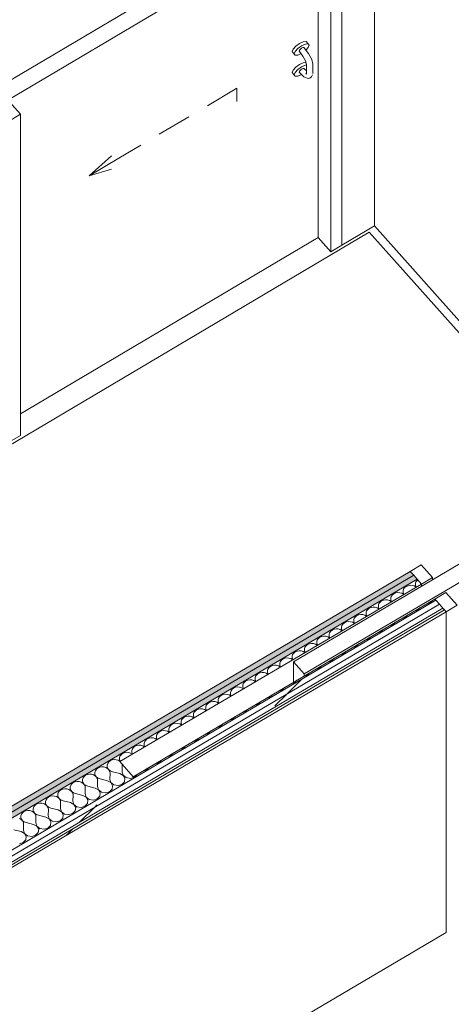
# Model space of a CAD drawing. Header units: millimetres. Extents: x -36631 to 27388, y -24993 to 6945.
# Tile 143 of 256: x 510 to 1513, y -15769 to -13480. Entities that reach past the tile are written whole.
import ezdxf

# ---------------------------------------------------------------- set-up
doc = ezdxf.new("R2010")
doc.units = ezdxf.units.MM
doc.header["$MEASUREMENT"] = 0
doc.linetypes.add('Wipeout_Contour', pattern=[1000, 0, -1000])
for name, color, linetype in [('Nuevo_08_E_Envans secs', 7, 'Continuous'), ('Nuevo_14_PAV_Soft Light Grey 0554', 7, 'Continuous'), ('Nuevo_Puertas Archicad', 7, 'Continuous')]:
    doc.layers.add(name, color=color, linetype=linetype)
for name, color, linetype, lineweight in [('Nuevo_08_E_Envans secs_Pluma_Nº__1', 7, 'Continuous', 5), ('Nuevo_08_E_Envans secs_Pluma_Nº__47', 7, 'Continuous', 20), ('Nuevo_14_PAV_Soft Light Grey 0554_Pluma_Nº__89', 7, 'Continuous', 5), ('Nuevo_Puertas Archicad_Pluma_Nº__1', 7, 'Continuous', 5)]:
    doc.layers.add(name, color=color, linetype=linetype, lineweight=lineweight)
for name, color, linetype, lineweight, true_color in [('Nuevo_08_E_Envans secs_Pluma_Nº__102', 7, 'Continuous', 5, 0xcccccc), ('Nuevo_08_E_Envans secs_Pluma_Nº__171', 171, 'Continuous', 13, 0xaaaaff), ('Nuevo_08_E_Envans secs_Pluma_Nº__177', 7, 'Continuous', 15, 0xf7e046), ('Nuevo_08_E_Envans secs_Pluma_Nº__79', 7, 'Continuous', 5, 0xaaffd5), ('Nuevo_Puertas Archicad_Pluma_Nº__3', 7, 'Continuous', 5, 0xa4a4a4)]:
    doc.layers.add(name, color=color, linetype=linetype, lineweight=lineweight, true_color=true_color)
pattern_1 = [(45, (0, 0), (-183.8478, 183.8478), [195, -65]), (45, (7e-14, 183.85), (-183.8478, 183.8478), [195, -65])]
pattern_2 = [(0, (0, 0), (0, 779.423), [48.75, -401.25]), (0, (225, 389.7), (0, 779.423), [48.75, -401.25]), (60, (0, 0), (-675, 389.71), [48.75, -401.25]), (60, (450, 0), (-675, 389.71), [48.75, -401.25]), (120, (48.75, 0), (675, 389.71), [48.75, -401.25]), (120, (498.75, 0), (675, 389.71), [48.75, -401.25]), (0, (0, 75), (0, 150), [0, -150, 0, -225]), (45, (75, 75), (-106.066, 106.066), [0, -112.5, 0, -187.5])]

# ---------------------------------------------------------------- blocks, each defined once
blk = doc.blocks.new('*X157')
at = {"layer": 'Nuevo_08_E_Envans secs_Pluma_Nº__102', "color": 254, "linetype": 'Continuous', "lineweight": 5, "true_color": 0xcccccc}
for p, q in [((1430.9, -14786.8), (1429.7, -14790.7)), ((1433.4, -14783.4), (1430.9, -14786.8)), ((1435, -14782.1), (1433.4, -14783.4)), ((1402.3, -14803.7), (1401.1, -14807.5)), ((1401.1, -14807.5), (1401.2, -14811.5)), ((1404.7, -14800.3), (1402.3, -14803.7)), ((1408.3, -14797.5), (1404.7, -14800.3)), ((1412.6, -14795.7), (1408.3, -14797.5)), ((1417.4, -14794.8), (1412.6, -14795.7)), ((1422.2, -14795.1), (1417.4, -14794.8)), ((1426.8, -14796.4), (1422.2, -14795.1)), ((1430.8, -14798.7), (1426.8, -14796.4)), ((1429.7, -14790.7), (1429.8, -14794.6)), ((1429.8, -14794.6), (1431.3, -14798.4)), ((1431.3, -14799.2), (1430.8, -14798.7)), ((1431.3, -14798.4), (1431.7, -14799)), ((1351, -14831.3), (1347.4, -14834)), ((1355.3, -14829.4), (1351, -14831.3)), ((1360, -14828.6), (1355.3, -14829.4)), ((1364.9, -14828.9), (1360, -14828.6)), ((1369.5, -14830.2), (1364.9, -14828.9)), ((1373.5, -14832.5), (1369.5, -14830.2)), ((1373.6, -14820.6), (1372.4, -14824.4)), ((1372.4, -14824.4), (1372.5, -14828.4)), ((1372.5, -14828.4), (1374, -14832.2)), ((1374, -14833), (1373.5, -14832.5)), ((1376.1, -14817.2), (1373.6, -14820.6)), ((1374, -14832.2), (1374.4, -14832.7)), ((1379.6, -14814.4), (1376.1, -14817.2)), ((1383.9, -14812.5), (1379.6, -14814.4)), ((1388.7, -14811.7), (1383.9, -14812.5)), ((1393.6, -14812), (1388.7, -14811.7)), ((1398.2, -14813.3), (1393.6, -14812)), ((1402.1, -14815.6), (1398.2, -14813.3)), ((1401.2, -14811.5), (1402.6, -14815.3)), ((1402.6, -14816.1), (1402.1, -14815.6)), ((1402.6, -14815.3), (1403.1, -14815.9)), ((1464.1, -14835.7), (1469.7, -14829.9)), ((1316.3, -14854.4), (1315.1, -14858.2)), ((1318.8, -14850.9), (1316.3, -14854.4)), ((1322.3, -14848.2), (1318.8, -14850.9)), ((1326.6, -14846.3), (1322.3, -14848.2)), ((1331.4, -14845.5), (1326.6, -14846.3)), ((1336.2, -14845.7), (1331.4, -14845.5)), ((1340.8, -14847.1), (1336.2, -14845.7)), ((1344.8, -14849.4), (1340.8, -14847.1)), ((1345, -14837.5), (1343.7, -14841.3)), ((1343.7, -14841.3), (1343.9, -14845.3)), ((1343.9, -14845.3), (1345.3, -14849.1)), ((1345.3, -14849.9), (1344.8, -14849.4)), ((1347.4, -14834), (1345, -14837.5)), ((1345.3, -14849.1), (1345.8, -14849.6)), ((1426.9, -14855.1), (1435.4, -14852.6)), ((1435.4, -14852.6), (1441, -14846.8)), ((1455.6, -14838.3), (1464.1, -14835.7)), ((1287.7, -14871.2), (1286.4, -14875.1)), ((1286.4, -14875.1), (1286.5, -14879.1)), ((1290.1, -14867.8), (1287.7, -14871.2)), ((1293.6, -14865.1), (1290.1, -14867.8)), ((1297.9, -14863.2), (1293.6, -14865.1)), ((1302.7, -14862.4), (1297.9, -14863.2)), ((1307.6, -14862.6), (1302.7, -14862.4)), ((1312.2, -14864), (1307.6, -14862.6)), ((1316.2, -14866.3), (1312.2, -14864)), ((1315.1, -14858.2), (1315.2, -14862.2)), ((1315.2, -14862.2), (1316.7, -14866)), ((1316.7, -14866.8), (1316.2, -14866.3)), ((1316.7, -14866), (1317.1, -14866.5)), ((1398.2, -14872), (1406.8, -14869.5)), ((1406.8, -14869.5), (1412.4, -14863.7)), ((1232.8, -14901.6), (1230.3, -14905)), ((1236.3, -14898.8), (1232.8, -14901.6)), ((1240.6, -14897), (1236.3, -14898.8)), ((1245.4, -14896.1), (1240.6, -14897)), ((1250.3, -14896.4), (1245.4, -14896.1)), ((1254.9, -14897.7), (1250.3, -14896.4)), ((1258.8, -14900), (1254.9, -14897.7)), ((1259, -14888.1), (1257.8, -14892)), ((1257.8, -14892), (1257.9, -14895.9)), ((1257.9, -14895.9), (1259.3, -14899.7)), ((1259.3, -14900.5), (1258.8, -14900)), ((1261.5, -14884.7), (1259, -14888.1)), ((1259.3, -14899.7), (1259.8, -14900.3)), ((1265, -14881.9), (1261.5, -14884.7)), ((1269.3, -14880.1), (1265, -14881.9)), ((1274.1, -14879.2), (1269.3, -14880.1)), ((1278.9, -14879.5), (1274.1, -14879.2)), ((1283.5, -14880.8), (1278.9, -14879.5)), ((1287.5, -14883.1), (1283.5, -14880.8)), ((1286.5, -14879.1), (1288, -14882.8)), ((1288, -14883.7), (1287.5, -14883.1)), ((1288, -14882.8), (1288.4, -14883.4)), ((1349.4, -14903.3), (1355, -14897.5)), ((1369.6, -14888.9), (1378.1, -14886.4)), ((1378.1, -14886.4), (1383.7, -14880.6)), ((1201.7, -14921.9), (1200.5, -14925.7)), ((1204.1, -14918.5), (1201.7, -14921.9)), ((1207.7, -14915.7), (1204.1, -14918.5)), ((1212, -14913.8), (1207.7, -14915.7)), ((1216.7, -14913), (1212, -14913.8)), ((1221.6, -14913.3), (1216.7, -14913)), ((1226.2, -14914.6), (1221.6, -14913.3)), ((1230.2, -14916.9), (1226.2, -14914.6)), ((1230.3, -14905), (1229.1, -14908.8)), ((1229.1, -14908.8), (1229.2, -14912.8)), ((1229.2, -14912.8), (1230.7, -14916.6)), ((1230.7, -14917.4), (1230.2, -14916.9)), ((1230.7, -14916.6), (1231.1, -14917.2)), ((1312.3, -14922.7), (1320.8, -14920.1)), ((1320.8, -14920.1), (1326.4, -14914.4)), ((1340.9, -14905.8), (1349.4, -14903.3)), ((1159.4, -14946.8), (1154.7, -14947.6)), ((1164.3, -14947), (1159.4, -14946.8)), ((1168.9, -14948.4), (1164.3, -14947)), ((1173, -14938.8), (1171.8, -14942.6)), ((1171.8, -14942.6), (1171.9, -14946.6)), ((1171.9, -14946.6), (1173.4, -14950.4)), ((1175.5, -14935.3), (1173, -14938.8)), ((1179, -14932.6), (1175.5, -14935.3)), ((1183.3, -14930.7), (1179, -14932.6)), ((1188.1, -14929.9), (1183.3, -14930.7)), ((1193, -14930.2), (1188.1, -14929.9)), ((1197.5, -14931.5), (1193, -14930.2)), ((1201.5, -14933.8), (1197.5, -14931.5)), ((1200.5, -14925.7), (1200.6, -14929.7)), ((1200.6, -14929.7), (1202, -14933.5)), ((1202, -14934.3), (1201.5, -14933.8)), ((1202, -14933.5), (1202.5, -14934)), ((1283.6, -14939.6), (1292.1, -14937)), ((1292.1, -14937), (1297.7, -14931.2)), ((1118.2, -14969.1), (1115.7, -14972.5)), ((1121.7, -14966.4), (1118.2, -14969.1)), ((1126, -14964.5), (1121.7, -14966.4)), ((1130.8, -14963.7), (1126, -14964.5)), ((1135.6, -14963.9), (1130.8, -14963.7)), ((1140.2, -14965.3), (1135.6, -14963.9)), ((1144.2, -14967.6), (1140.2, -14965.3)), ((1144.4, -14955.7), (1143.1, -14959.5)), ((1143.1, -14959.5), (1143.3, -14963.5)), ((1143.3, -14963.5), (1144.7, -14967.3)), ((1144.7, -14968.1), (1144.2, -14967.6)), ((1146.8, -14952.2), (1144.4, -14955.7)), ((1144.7, -14967.3), (1145.1, -14967.8)), ((1150.3, -14949.5), (1146.8, -14952.2)), ((1154.7, -14947.6), (1150.3, -14949.5)), ((1172.9, -14950.7), (1168.9, -14948.4)), ((1173.4, -14951.2), (1172.9, -14950.7)), ((1173.4, -14950.4), (1173.8, -14950.9)), ((1234.8, -14970.8), (1240.4, -14965)), ((1254.9, -14956.4), (1263.5, -14953.9)), ((1263.5, -14953.9), (1269.1, -14948.1)), ((1087, -14989.4), (1085.8, -14993.3)), ((1085.8, -14993.3), (1085.9, -14997.2)), ((1089.5, -14986), (1087, -14989.4)), ((1093, -14983.2), (1089.5, -14986)), ((1097.3, -14981.4), (1093, -14983.2)), ((1102.1, -14980.5), (1097.3, -14981.4)), ((1107, -14980.8), (1102.1, -14980.5)), ((1111.6, -14982.1), (1107, -14980.8)), ((1115.5, -14984.4), (1111.6, -14982.1)), ((1115.7, -14972.5), (1114.5, -14976.4)), ((1114.5, -14976.4), (1114.6, -14980.4)), ((1114.6, -14980.4), (1116, -14984.1)), ((1116.1, -14985), (1115.5, -14984.4)), ((1116, -14984.1), (1116.5, -14984.7)), ((1197.6, -14990.2), (1206.1, -14987.7)), ((1206.1, -14987.7), (1211.8, -14981.9)), ((1226.3, -14973.3), (1234.8, -14970.8)), ((1040, -15015.1), (1035.7, -15017)), ((1044.8, -15014.3), (1040, -15015.1)), ((1049.7, -15014.6), (1044.8, -15014.3)), ((1054.3, -15015.9), (1049.7, -15014.6)), ((1058.2, -15018.2), (1054.3, -15015.9)), ((1058.4, -15006.3), (1057.2, -15010.2)), ((1057.2, -15010.2), (1057.3, -15014.1)), ((1057.3, -15014.1), (1058.7, -15017.9)), ((1060.8, -15002.9), (1058.4, -15006.3)), ((1064.4, -15000.1), (1060.8, -15002.9)), ((1068.7, -14998.3), (1064.4, -15000.1)), ((1073.4, -14997.4), (1068.7, -14998.3)), ((1078.3, -14997.7), (1073.4, -14997.4)), ((1082.9, -14999), (1078.3, -14997.7)), ((1086.9, -15001.3), (1082.9, -14999)), ((1085.9, -14997.2), (1087.4, -15001)), ((1087.4, -15001.8), (1086.9, -15001.3)), ((1087.4, -15001), (1087.8, -15001.6)), ((1148.8, -15021.4), (1154.4, -15015.7)), ((1169, -15007.1), (1177.5, -15004.6)), ((1177.5, -15004.6), (1183.1, -14998.8)), ((1003.5, -15036.6), (1001.1, -15040.1)), ((1007, -15033.9), (1003.5, -15036.6)), ((1011.4, -15032), (1007, -15033.9)), ((1016.1, -15031.2), (1011.4, -15032)), ((1021, -15031.5), (1016.1, -15031.2)), ((1025.6, -15032.8), (1021, -15031.5)), ((1029.6, -15035.1), (1025.6, -15032.8)), ((1029.7, -15023.2), (1028.5, -15027)), ((1028.5, -15027), (1028.6, -15031)), ((1028.6, -15031), (1030.1, -15034.8)), ((1030.1, -15035.6), (1029.6, -15035.1)), ((1032.2, -15019.8), (1029.7, -15023.2)), ((1030.1, -15034.8), (1030.5, -15035.4)), ((1035.7, -15017), (1032.2, -15019.8)), ((1058.7, -15018.7), (1058.2, -15018.2)), ((1058.7, -15017.9), (1059.2, -15018.5)), ((1111.7, -15040.9), (1120.2, -15038.3)), ((1120.2, -15038.3), (1125.8, -15032.5)), ((1140.3, -15024), (1148.8, -15021.4)), ((972.4, -15057), (971.2, -15060.8)), ((971.2, -15060.8), (971.3, -15064.8)), ((974.9, -15053.5), (972.4, -15057)), ((978.4, -15050.8), (974.9, -15053.5)), ((982.7, -15048.9), (978.4, -15050.8)), ((987.5, -15048.1), (982.7, -15048.9)), ((992.3, -15048.3), (987.5, -15048.1)), ((996.9, -15049.7), (992.3, -15048.3)), ((1000.9, -15052), (996.9, -15049.7)), ((1001.1, -15040.1), (999.8, -15043.9)), ((999.8, -15043.9), (1000, -15047.9)), ((1000, -15047.9), (1001.4, -15051.7)), ((1001.4, -15052.5), (1000.9, -15052)), ((1001.4, -15051.7), (1001.9, -15052.2)), ((1083, -15057.7), (1091.5, -15055.2)), ((1091.5, -15055.2), (1097.1, -15049.4)), ((921.1, -15084.5), (917.5, -15087.3)), ((925.4, -15082.7), (921.1, -15084.5)), ((930.2, -15081.8), (925.4, -15082.7)), ((935, -15082.1), (930.2, -15081.8)), ((939.6, -15083.4), (935, -15082.1)), ((943.6, -15085.7), (939.6, -15083.4)), ((943.7, -15073.8), (942.5, -15077.7)), ((942.5, -15077.7), (942.6, -15081.7)), ((942.6, -15081.7), (944.1, -15085.4)), ((946.2, -15070.4), (943.7, -15073.8)), ((949.7, -15067.7), (946.2, -15070.4)), ((954, -15065.8), (949.7, -15067.7)), ((958.8, -15065), (954, -15065.8)), ((963.7, -15065.2), (958.8, -15065)), ((968.3, -15066.6), (963.7, -15065.2)), ((972.3, -15068.9), (968.3, -15066.6)), ((971.3, -15064.8), (972.8, -15068.6)), ((972.8, -15069.4), (972.3, -15068.9)), ((972.8, -15068.6), (973.2, -15069.1)), ((1034.2, -15089), (1039.8, -15083.2)), ((1054.3, -15074.6), (1062.8, -15072.1)), ((1062.8, -15072.1), (1068.5, -15066.3)), ((886.4, -15107.6), (885.2, -15111.5)), ((888.9, -15104.2), (886.4, -15107.6)), ((892.4, -15101.4), (888.9, -15104.2)), ((896.7, -15099.6), (892.4, -15101.4)), ((901.5, -15098.7), (896.7, -15099.6)), ((906.4, -15099), (901.5, -15098.7)), ((911, -15100.3), (906.4, -15099)), ((914.9, -15102.6), (911, -15100.3)), ((915.1, -15090.7), (913.9, -15094.6)), ((913.9, -15094.6), (914, -15098.5)), ((914, -15098.5), (915.4, -15102.3)), ((915.4, -15103.1), (914.9, -15102.6)), ((917.5, -15087.3), (915.1, -15090.7)), ((915.4, -15102.3), (915.9, -15102.9)), ((944.1, -15086.3), (943.6, -15085.7)), ((944.1, -15085.4), (944.5, -15086)), ((997, -15108.4), (1005.5, -15105.9)), ((1005.5, -15105.9), (1011.1, -15100.1)), ((1025.7, -15091.5), (1034.2, -15089)), ((857.8, -15124.5), (856.5, -15128.3)), ((856.5, -15128.3), (856.7, -15132.3)), ((860.2, -15121.1), (857.8, -15124.5)), ((863.8, -15118.3), (860.2, -15121.1)), ((868.1, -15116.4), (863.8, -15118.3)), ((872.8, -15115.6), (868.1, -15116.4)), ((877.7, -15115.9), (872.8, -15115.6)), ((882.3, -15117.2), (877.7, -15115.9)), ((886.3, -15119.5), (882.3, -15117.2)), ((885.2, -15111.5), (885.3, -15115.4)), ((885.3, -15115.4), (886.8, -15119.2)), ((886.8, -15120), (886.3, -15119.5)), ((886.8, -15119.2), (887.2, -15119.8)), ((968.4, -15125.3), (976.9, -15122.8)), ((976.9, -15122.8), (982.5, -15117)), ((806.4, -15152.1), (802.9, -15154.8)), ((810.7, -15150.2), (806.4, -15152.1)), ((815.5, -15149.4), (810.7, -15150.2)), ((820.4, -15149.6), (815.5, -15149.4)), ((825, -15151), (820.4, -15149.6)), ((829, -15153.3), (825, -15151)), ((829.1, -15141.4), (827.9, -15145.2)), ((827.9, -15145.2), (828, -15149.2)), ((828, -15149.2), (829.5, -15153)), ((829.5, -15153.8), (829, -15153.3)), ((831.6, -15137.9), (829.1, -15141.4)), ((829.5, -15153), (829.9, -15153.5)), ((835.1, -15135.2), (831.6, -15137.9)), ((839.4, -15133.3), (835.1, -15135.2)), ((844.2, -15132.5), (839.4, -15133.3)), ((849, -15132.8), (844.2, -15132.5)), ((853.6, -15134.1), (849, -15132.8)), ((857.6, -15136.4), (853.6, -15134.1)), ((856.7, -15132.3), (858.1, -15136.1)), ((858.1, -15136.9), (857.6, -15136.4)), ((858.1, -15136.1), (858.6, -15136.7)), ((919.6, -15156.5), (925.2, -15150.7)), ((939.7, -15142.2), (948.2, -15139.6)), ((948.2, -15139.6), (953.8, -15133.8)), ((771.8, -15175.1), (770.6, -15179)), ((774.3, -15171.7), (771.8, -15175.1)), ((777.8, -15169), (774.3, -15171.7)), ((782.1, -15167.1), (777.8, -15169)), ((786.9, -15166.3), (782.1, -15167.1)), ((791.7, -15166.5), (786.9, -15166.3)), ((796.3, -15167.9), (791.7, -15166.5)), ((800.3, -15170.2), (796.3, -15167.9)), ((800.5, -15158.3), (799.2, -15162.1)), ((799.2, -15162.1), (799.4, -15166.1)), ((799.4, -15166.1), (800.8, -15169.9)), ((800.8, -15170.7), (800.3, -15170.2)), ((802.9, -15154.8), (800.5, -15158.3)), ((800.8, -15169.9), (801.2, -15170.4)), ((882.4, -15175.9), (890.9, -15173.4)), ((890.9, -15173.4), (896.5, -15167.6)), ((911, -15159), (919.6, -15156.5)), ((743.1, -15192), (741.9, -15195.9)), ((741.9, -15195.9), (742, -15199.8)), ((745.6, -15188.6), (743.1, -15192)), ((749.1, -15185.8), (745.6, -15188.6)), ((753.4, -15184), (749.1, -15185.8)), ((758.2, -15183.1), (753.4, -15184)), ((763.1, -15183.4), (758.2, -15183.1)), ((767.7, -15184.7), (763.1, -15183.4)), ((771.6, -15187), (767.7, -15184.7)), ((770.6, -15179), (770.7, -15183)), ((770.7, -15183), (772.1, -15186.8)), ((772.1, -15187.6), (771.6, -15187)), ((772.1, -15186.8), (772.6, -15187.3)), ((853.7, -15192.8), (862.2, -15190.3)), ((862.2, -15190.3), (867.8, -15184.5)), ((691.8, -15219.6), (688.3, -15222.4)), ((696.1, -15217.7), (691.8, -15219.6)), ((700.9, -15216.9), (696.1, -15217.7)), ((705.8, -15217.2), (700.9, -15216.9)), ((710.3, -15218.5), (705.8, -15217.2)), ((714.3, -15220.8), (710.3, -15218.5)), ((714.5, -15208.9), (713.3, -15212.8)), ((713.3, -15212.8), (713.4, -15216.7)), ((713.4, -15216.7), (714.8, -15220.5)), ((717.4, -15223.9), (714.3, -15220.8)), ((716.9, -15205.5), (714.5, -15208.9)), ((714.8, -15220.5), (717.5, -15223.8)), ((720.5, -15202.7), (716.9, -15205.5)), ((724.8, -15200.9), (720.5, -15202.7)), ((729.5, -15200), (724.8, -15200.9)), ((734.4, -15200.3), (729.5, -15200)), ((739, -15201.6), (734.4, -15200.3)), ((743, -15203.9), (739, -15201.6)), ((742, -15199.8), (743.5, -15203.6)), ((743.5, -15204.4), (743, -15203.9)), ((743.5, -15203.6), (743.9, -15204.2)), ((747.9, -15210.7), (747.3, -15209.5)), ((748.5, -15214.6), (747.9, -15210.7)), ((748.2, -15229), (748.5, -15214.6)), ((804.9, -15224.1), (810.5, -15218.3)), ((825.1, -15209.7), (833.6, -15207.2)), ((833.6, -15207.2), (839.2, -15201.4)), ((657.2, -15242.7), (655.9, -15246.5)), ((659.6, -15239.2), (657.2, -15242.7)), ((663.1, -15236.5), (659.6, -15239.2)), ((667.5, -15234.6), (663.1, -15236.5)), ((672.2, -15233.8), (667.5, -15234.6)), ((677.1, -15234.1), (672.2, -15233.8)), ((681.7, -15235.4), (677.1, -15234.1)), ((685.7, -15237.7), (681.7, -15235.4)), ((685.8, -15225.8), (684.6, -15229.6)), ((684.6, -15229.6), (684.7, -15233.6)), ((684.7, -15233.6), (686.2, -15237.4)), ((688.7, -15240.8), (685.7, -15237.7)), ((688.3, -15222.4), (685.8, -15225.8)), ((686.2, -15237.4), (688.8, -15240.7)), ((690.6, -15244.5), (688.7, -15240.8)), ((688.8, -15240.7), (692.5, -15243.3)), ((691.2, -15248.4), (690.6, -15244.5)), ((692.5, -15243.3), (696.9, -15245)), ((713.8, -15249.3), (696.9, -15245)), ((719.3, -15227.6), (717.4, -15223.9)), ((717.5, -15223.8), (721.2, -15226.5)), ((719.9, -15231.5), (719.3, -15227.6)), ((719.5, -15245.9), (719.9, -15231.5)), ((721.2, -15226.5), (725.6, -15228.1)), ((742.5, -15232.4), (725.6, -15228.1)), ((750.6, -15236.7), (742.5, -15232.4)), ((748.2, -15229), (750.7, -15236.6)), ((754.7, -15243.8), (750.6, -15236.7)), ((750.7, -15236.6), (757.7, -15242)), ((753.6, -15251.6), (754.7, -15243.8)), ((757.7, -15242), (767.2, -15243.6)), ((767.2, -15243.6), (776.3, -15240.9)), ((776.3, -15240.9), (781.9, -15235.1)), ((796.4, -15226.6), (804.9, -15224.1)), ((614.9, -15267.6), (610.1, -15268.4)), ((619.8, -15267.8), (614.9, -15267.6)), ((624.4, -15269.2), (619.8, -15267.8)), ((628.5, -15259.6), (627.3, -15263.4)), ((627.3, -15263.4), (627.4, -15267.4)), ((627.4, -15267.4), (628.8, -15271.2)), ((631, -15256.1), (628.5, -15259.6)), ((634.5, -15253.4), (631, -15256.1)), ((638.8, -15251.5), (634.5, -15253.4)), ((643.6, -15250.7), (638.8, -15251.5)), ((648.4, -15250.9), (643.6, -15250.7)), ((653, -15252.3), (648.4, -15250.9)), ((657, -15254.6), (653, -15252.3)), ((655.9, -15246.5), (656.1, -15250.5)), ((656.1, -15250.5), (657.5, -15254.3)), ((660.1, -15257.7), (657, -15254.6)), ((657.5, -15254.3), (660.2, -15257.6)), ((661.9, -15261.3), (660.1, -15257.7)), ((660.2, -15257.6), (663.9, -15260.2)), ((662.5, -15265.3), (661.9, -15261.3)), ((662.2, -15279.7), (662.5, -15265.3)), ((663.9, -15260.2), (668.3, -15261.9)), ((685.2, -15266.2), (668.3, -15261.9)), ((693.3, -15270.5), (685.2, -15266.2)), ((690.9, -15262.8), (691.2, -15248.4)), ((690.9, -15262.8), (693.4, -15270.4)), ((721.9, -15253.6), (713.8, -15249.3)), ((719.5, -15245.9), (722, -15253.5)), ((726, -15260.7), (721.9, -15253.6)), ((722, -15253.5), (729.1, -15258.9)), ((724.9, -15268.5), (726, -15260.7)), ((729.1, -15258.9), (738.5, -15260.5)), ((738.5, -15260.5), (747.6, -15257.8)), ((747.6, -15257.8), (753.6, -15251.6)), ((573.6, -15289.9), (571.2, -15293.3)), ((577.2, -15287.1), (573.6, -15289.9)), ((581.5, -15285.3), (577.2, -15287.1)), ((586.2, -15284.4), (581.5, -15285.3)), ((591.1, -15284.7), (586.2, -15284.4)), ((595.7, -15286), (591.1, -15284.7)), ((599.7, -15288.3), (595.7, -15286)), ((599.8, -15276.4), (598.6, -15280.3)), ((598.6, -15280.3), (598.7, -15284.3)), ((598.7, -15284.3), (600.2, -15288.1)), ((602.7, -15291.4), (599.7, -15288.3)), ((602.3, -15273), (599.8, -15276.4)), ((600.2, -15288.1), (602.9, -15291.4)), ((605.8, -15270.3), (602.3, -15273)), ((610.1, -15268.4), (605.8, -15270.3)), ((628.3, -15271.5), (624.4, -15269.2)), ((631.4, -15274.6), (628.3, -15271.5)), ((628.8, -15271.2), (631.5, -15274.5)), ((633.3, -15278.2), (631.4, -15274.6)), ((631.5, -15274.5), (635.2, -15277.1)), ((633.9, -15282.2), (633.3, -15278.2)), ((633.6, -15296.6), (633.9, -15282.2)), ((635.2, -15277.1), (639.6, -15278.8)), ((656.5, -15283.1), (639.6, -15278.8)), ((664.6, -15287.4), (656.5, -15283.1)), ((662.2, -15279.7), (664.7, -15287.3)), ((668.7, -15294.5), (664.6, -15287.4)), ((664.7, -15287.3), (671.7, -15292.7)), ((690.3, -15291.6), (696.3, -15285.4)), ((697.4, -15277.6), (693.3, -15270.5)), ((693.4, -15270.4), (700.4, -15275.8)), ((696.3, -15285.4), (697.4, -15277.6)), ((700.4, -15275.8), (709.9, -15277.4)), ((709.9, -15277.4), (718.9, -15274.7)), ((718.9, -15274.7), (724.9, -15268.5)), ((542.5, -15310.2), (541.3, -15314.1)), ((545, -15306.8), (542.5, -15310.2)), ((548.5, -15304), (545, -15306.8)), ((552.8, -15302.2), (548.5, -15304)), ((557.6, -15301.3), (552.8, -15302.2)), ((562.5, -15301.6), (557.6, -15301.3)), ((567.1, -15302.9), (562.5, -15301.6)), ((571, -15305.2), (567.1, -15302.9)), ((571.2, -15293.3), (570, -15297.2)), ((570, -15297.2), (570.1, -15301.1)), ((570.1, -15301.1), (571.5, -15304.9)), ((574.1, -15308.3), (571, -15305.2)), ((571.5, -15304.9), (574.2, -15308.3)), ((576, -15312), (574.1, -15308.3)), ((574.2, -15308.3), (577.9, -15310.9)), ((576.6, -15315.9), (576, -15312)), ((577.9, -15310.9), (582.3, -15312.6)), ((599.2, -15316.8), (582.3, -15312.6)), ((604.6, -15295.1), (602.7, -15291.4)), ((602.9, -15291.4), (606.5, -15294)), ((605.2, -15299.1), (604.6, -15295.1)), ((604.9, -15313.4), (605.2, -15299.1)), ((604.9, -15313.4), (607.4, -15321.1)), ((606.5, -15294), (610.9, -15295.7)), ((627.8, -15299.9), (610.9, -15295.7)), ((635.9, -15304.2), (627.8, -15299.9)), ((633.6, -15296.6), (636.1, -15304.2)), ((640.1, -15311.4), (635.9, -15304.2)), ((636.1, -15304.2), (643.1, -15309.6)), ((639, -15319.2), (640.1, -15311.4)), ((643.1, -15309.6), (652.5, -15311.2)), ((652.5, -15311.2), (661.6, -15308.5)), ((661.6, -15308.5), (667.6, -15302.3)), ((667.6, -15302.3), (668.7, -15294.5)), ((671.7, -15292.7), (681.2, -15294.3)), ((681.2, -15294.3), (690.3, -15291.6)), ((513.9, -15327.1), (512.6, -15330.9)), ((512.6, -15330.9), (512.8, -15334.9)), ((512.8, -15334.9), (514.2, -15338.7)), ((516.3, -15323.7), (513.9, -15327.1)), ((519.8, -15320.9), (516.3, -15323.7)), ((524.2, -15319.1), (519.8, -15320.9)), ((528.9, -15318.2), (524.2, -15319.1)), ((533.8, -15318.5), (528.9, -15318.2)), ((538.4, -15319.8), (533.8, -15318.5)), ((542.4, -15322.1), (538.4, -15319.8)), ((541.3, -15314.1), (541.4, -15318)), ((541.4, -15318), (542.9, -15321.8)), ((545.4, -15325.2), (542.4, -15322.1)), ((542.9, -15321.8), (545.5, -15325.1)), ((547.3, -15328.9), (545.4, -15325.2)), ((545.5, -15325.1), (549.2, -15327.8)), ((547.9, -15332.8), (547.3, -15328.9)), ((547.6, -15347.2), (547.9, -15332.8)), ((549.2, -15327.8), (553.6, -15329.4)), ((570.5, -15333.7), (553.6, -15329.4)), ((578.6, -15338), (570.5, -15333.7)), ((576.3, -15330.3), (576.6, -15315.9)), ((576.3, -15330.3), (578.7, -15337.9)), ((607.3, -15321.1), (599.2, -15316.8)), ((604.3, -15342.2), (610.3, -15336.1)), ((611.4, -15328.2), (607.3, -15321.1)), ((607.4, -15321.1), (614.4, -15326.5)), ((610.3, -15336.1), (611.4, -15328.2)), ((614.4, -15326.5), (623.9, -15328)), ((623.9, -15328), (633, -15325.4)), ((633, -15325.4), (639, -15319.2)), ((513.7, -15339), (509.7, -15336.7)), ((516.8, -15342.1), (513.7, -15339)), ((514.2, -15338.7), (516.9, -15342)), ((518.7, -15345.8), (516.8, -15342.1)), ((516.9, -15342), (520.6, -15344.6)), ((519.2, -15349.7), (518.7, -15345.8)), ((518.9, -15364.1), (519.2, -15349.7)), ((520.6, -15344.6), (525, -15346.3)), ((541.9, -15350.6), (525, -15346.3)), ((550, -15354.9), (541.9, -15350.6)), ((547.6, -15347.2), (550.1, -15354.8)), ((554.1, -15362), (550, -15354.9)), ((550.1, -15354.8), (557.1, -15360.2)), ((566.6, -15361.8), (575.6, -15359.1)), ((575.6, -15359.1), (581.6, -15352.9)), ((582.7, -15345.1), (578.6, -15338)), ((578.7, -15337.9), (585.8, -15343.3)), ((581.6, -15352.9), (582.7, -15345.1)), ((585.8, -15343.3), (595.2, -15344.9)), ((595.2, -15344.9), (604.3, -15342.2)), ((513.2, -15367.5), (496.3, -15363.2)), ((521.3, -15371.8), (513.2, -15367.5)), ((518.9, -15364.1), (521.4, -15371.7)), ((525.4, -15378.9), (521.3, -15371.8)), ((521.4, -15371.7), (528.4, -15377.1)), ((524.3, -15386.7), (525.4, -15378.9)), ((528.4, -15377.1), (537.9, -15378.7)), ((537.9, -15378.7), (547, -15376)), ((547, -15376), (553, -15369.8)), ((553, -15369.8), (554.1, -15362)), ((557.1, -15360.2), (566.6, -15361.8)), ((509.2, -15395.6), (518.3, -15392.9)), ((518.3, -15392.9), (524.3, -15386.7))]:
    blk.add_line(p, q, dxfattribs=at)
blk = doc.blocks.new('Elem Sección_151_1')
at = {"layer": 'Nuevo_08_E_Envans secs_Pluma_Nº__79', "linetype": 'Continuous', "lineweight": 5, "true_color": 0xaaffd5}
for points in [[(397.2, -15363.7), (405.3, -15372.8), (1425.7, -14771.6), (1417.6, -14762.5)], [(405.3, -15372.8), (394.1, -15379.3), (402.2, -15388.4), (1433.8, -14780.7), (1425.7, -14771.6)]]:
    blk.add_hatch(color=121, dxfattribs=at).paths.add_polyline_path(points)
at = {"layer": 'Nuevo_08_E_Envans secs_Pluma_Nº__47', "color": 7, "linetype": 'Continuous', "lineweight": 20}
blk.add_line((376.5, -16264.5), (1501, -15602.1), dxfattribs=at)
at = {"layer": 'Nuevo_08_E_Envans secs', "lineweight": 0}
blk.add_blockref('*X157', (0, 0), dxfattribs=at)
at = {"color": 254, "linetype": 'Wipeout_Contour', "lineweight": 0, "ltscale": 60817.611186}
blk.add_wipeout([(352.9, -15492.1), (361, -15501.2), (1485.4, -14838.8), (1477.3, -14829.7)], dxfattribs=at).dxf.layer = 'Nuevo_08_E_Envans secs'
at = {"layer": 'Nuevo_08_E_Envans secs_Pluma_Nº__177', "linetype": 'Continuous', "lineweight": 15, "true_color": 0xf7e046}
h = blk.add_hatch(dxfattribs=at)
h.set_pattern_fill('Panellat_HPL_0001', color=53, style=0, pattern_type=2)
h.set_pattern_definition(pattern_1)
h.paths.add_polyline_path([(352.9, -15492.1), (361, -15501.2), (1485.4, -14838.8), (1477.3, -14829.7)])
at = {"color": 254, "linetype": 'Wipeout_Contour', "lineweight": 0, "ltscale": 60855.889589}
blk.add_wipeout([(361, -15501.2), (369.1, -15510.3), (1493.5, -14847.9), (1485.4, -14838.8)], dxfattribs=at).dxf.layer = 'Nuevo_08_E_Envans secs'
at = {"layer": 'Nuevo_08_E_Envans secs_Pluma_Nº__177', "linetype": 'Continuous', "lineweight": 15, "true_color": 0xf7e046}
h = blk.add_hatch(dxfattribs=at)
h.set_pattern_fill('Panellat_HPL_0001', color=53, style=0, pattern_type=2)
h.set_pattern_definition(pattern_1)
h.paths.add_polyline_path([(361, -15501.2), (369.1, -15510.3), (1493.5, -14847.9), (1485.4, -14838.8)])
at = {"color": 254, "linetype": 'Wipeout_Contour', "lineweight": 0, "ltscale": 60901.547675}
blk.add_wipeout([(1497.2, -14852.1), (372.8, -15514.5), (376.5, -15518.7), (1501, -14856.3)], dxfattribs=at).dxf.layer = 'Nuevo_08_E_Envans secs'
at = {"layer": 'Nuevo_08_E_Envans secs_Pluma_Nº__171', "linetype": 'Continuous', "lineweight": 13, "true_color": 0xaaaaff}
h = blk.add_hatch(dxfattribs=at)
h.set_pattern_fill('Panellat_HPL_0001', color=161, style=0, pattern_type=2)
h.set_pattern_definition(pattern_1)
h.paths.add_polyline_path([(1497.2, -14852.1), (372.8, -15514.5), (376.5, -15518.7), (1501, -14856.3)])
at = {"layer": 'Nuevo_08_E_Envans secs_Pluma_Nº__1', "color": 7, "linetype": 'Continuous', "lineweight": 5}
for p, q in [((1417.6, -14762.5), (408.4, -15357.1)), ((1433.8, -14780.7), (402.2, -15388.4)), ((1425.7, -14771.6), (405.3, -15372.8)), ((1443.7, -14791.9), (743, -15204.7)), ((1477.3, -14829.7), (352.9, -15492.1)), ((1474.9, -14826.9), (774.1, -15239.7)), ((1485.4, -14838.8), (361, -15501.2)), ((1493.5, -14847.9), (369.1, -15510.3)), ((1497.2, -14852.1), (372.8, -15514.5)), ((1501, -14856.3), (376.5, -15518.7)), ((743, -15204.7), (774.1, -15239.7))]:
    blk.add_line(p, q, dxfattribs=at)
blk = doc.blocks.new('Elem Sección_167_1')
at = {"color": 254, "linetype": 'Wipeout_Contour', "lineweight": 0, "ltscale": 66621.807747}
blk.add_wipeout([(-442.3, -17756.9), (-438.6, -17761.1), (4340.6, -14930.8), (4336.8, -14926.7)], dxfattribs=at).dxf.layer = 'Nuevo_08_E_Envans secs'
at = {"color": 254, "linetype": 'Wipeout_Contour', "lineweight": 0, "ltscale": 65628.548103}
blk.add_wipeout([(4241, -14860.6), (4232.9, -14851.5), (-5.2, -17361.3), (2.9, -17370.4)], dxfattribs=at).dxf.layer = 'Nuevo_08_E_Envans secs'
at = {"color": 254, "linetype": 'Wipeout_Contour', "lineweight": 0, "ltscale": 65668.628494}
blk.add_wipeout([(4241, -14860.6), (2.9, -17370.4), (11, -17379.5), (4249.1, -14869.6)], dxfattribs=at).dxf.layer = 'Nuevo_08_E_Envans secs'
at = {"color": 254, "linetype": 'Wipeout_Contour', "lineweight": 0, "ltscale": 65939.117413}
blk.add_wipeout([(30.7, -17442.6), (38.8, -17451.7), (4325, -14913.4), (4316.9, -14904.3)], dxfattribs=at).dxf.layer = 'Nuevo_08_E_Envans secs'
at = {"color": 254, "linetype": 'Wipeout_Contour', "lineweight": 0, "ltscale": 136919.64637}
blk.add_wipeout([(-408.7, -17716.7), (-454.2, -17743.6), (-446.1, -17752.7), (4333.1, -14922.5), (4325, -14913.4), (38.8, -17451.7), (-175.8, -17578.8), (-194.2, -17589.6)], dxfattribs=at).dxf.layer = 'Nuevo_08_E_Envans secs'
at = {"color": 254, "linetype": 'Wipeout_Contour', "lineweight": 0, "ltscale": 65571.120085}
blk.add_wipeout([(4209.1, -14852.8), (3.6, -17343.3), (7.3, -17347.5), (4212.9, -14856.9)], dxfattribs=at).dxf.layer = 'Nuevo_08_E_Envans secs'
blk = doc.blocks.new('Elem Sección_241_1')
at = {"layer": 'Nuevo_08_E_Envans secs_Pluma_Nº__47', "color": 7, "linetype": 'Continuous', "lineweight": 20}
blk.add_line((1258.6, -14004.1), (1334.5, -13959.1), dxfattribs=at)
blk = doc.blocks.new('Elem Sección_245_1')
at = {"layer": 'Nuevo_08_E_Envans secs_Pluma_Nº__47', "color": 7, "linetype": 'Continuous', "lineweight": 20}
for p, q in [((1334.5, -13212.5), (1334.5, -13959.1)), ((1334.5, -13959.1), (1861.8, -14551))]:
    blk.add_line(p, q, dxfattribs=at)
blk = doc.blocks.new('Elem Sección_247_1')
at = {"layer": 'Nuevo_Puertas Archicad', "linetype": 'Continuous', "lineweight": 0, "true_color": 0xffffff}
h = blk.add_hatch(dxfattribs=at)
h.set_pattern_fill('Hormigón_en_Masa_0001', style=0, pattern_type=2)
h.set_pattern_definition(pattern_2)
h.paths.add_polyline_path([(1868.3, -14547.1), (1146.1, -14972.6), (1171, -15000.6), (1893.2, -14575.1)])
at = {"layer": 'Nuevo_Puertas Archicad_Pluma_Nº__1', "color": 7, "linetype": 'Continuous', "lineweight": 5}
for p, q in [((1868.3, -14547.1), (1146.1, -14972.6)), ((1893.2, -14575.1), (1171, -15000.6)), ((1443.4, -14747.3), (1417.6, -14762.5)), ((1443.4, -14747.3), (1469.5, -14776.7)), ((1469.5, -14776.7), (1443.7, -14791.9)), ((1500.6, -14811.7), (1474.9, -14826.9)), ((1500.6, -14811.7), (1526.8, -14841.1)), ((1526.8, -14841.1), (1501, -14856.3)), ((1146.1, -14972.6), (1171, -15000.6))]:
    blk.add_line(p, q, dxfattribs=at)
at = {"layer": 'Nuevo_Puertas Archicad_Pluma_Nº__1', "color": 7, "linetype": 'Continuous', "lineweight": 5, "flags": 128}
for points in [[(1417.6, -14762.5), (1425.7, -14771.6), (1433.8, -14780.7), (1443.7, -14791.9)], [(1474.9, -14826.9), (1477.3, -14829.7), (1485.4, -14838.8), (1493.5, -14847.9), (1497.2, -14852.1), (1501, -14856.3)]]:
    blk.add_lwpolyline(points, dxfattribs=at)
at = {"layer": 'Nuevo_Puertas Archicad_Pluma_Nº__3', "color": 253, "linetype": 'Continuous', "lineweight": 5, "true_color": 0xa4a4a4}
for p, q in [((1469.5, -14782), (1469.5, -14776.7)), ((1443.7, -14791.9), (1443.7, -14797.2)), ((1501, -15602.1), (1501, -14856.3)), ((1146.1, -14972.6), (1146.1, -15020.6)), ((1171, -15000.6), (1171, -15005.9))]:
    blk.add_line(p, q, dxfattribs=at)
blk = doc.blocks.new('Elem Sección_249_1')
at = {"layer": 'Nuevo_Puertas Archicad', "linetype": 'Continuous', "lineweight": 0, "true_color": 0xffffff}
h = blk.add_hatch(dxfattribs=at)
h.set_pattern_fill('Hormigón_en_Masa_0001', style=0, pattern_type=2)
h.set_pattern_definition(pattern_2)
h.paths.add_polyline_path([(1178.5, -13211.9), (457.6, -13638.8), (482.6, -13666.8), (1203.5, -13239.8)])
at = {"layer": 'Nuevo_Puertas Archicad_Pluma_Nº__1', "color": 7, "linetype": 'Continuous', "lineweight": 5}
for p, q in [((1175, -13163.8), (1149.2, -13179.1)), ((1178.5, -13211.9), (457.6, -13638.8)), ((1203.5, -13239.8), (482.6, -13666.8)), ((1258.6, -13257.4), (1232.9, -13272.7)), ((428.3, -13606), (402.6, -13621.2)), ((428.3, -13606), (454.5, -13635.3)), ((454.5, -13635.3), (428.8, -13650.6)), ((457.6, -13638.8), (482.6, -13666.8)), ((485.7, -13670.2), (460, -13685.5)), ((485.7, -13670.2), (511.9, -13699.6)), ((511.9, -13699.6), (486.2, -13714.8))]:
    blk.add_line(p, q, dxfattribs=at)
at = {"layer": 'Nuevo_Puertas Archicad_Pluma_Nº__1', "color": 7, "linetype": 'Continuous', "lineweight": 5, "flags": 128}
for points in [[(1149.2, -13179.1), (1178.5, -13211.9), (1203.5, -13239.8), (1232.9, -13272.7)], [(1175, -13163.8), (1178.7, -13168), (1182.4, -13172.2), (1190.6, -13181.3), (1198.7, -13190.4), (1242.4, -13239.3), (1250.5, -13248.3), (1258.6, -13257.4)], [(402.6, -13621.2), (406.3, -13625.4), (410, -13629.6), (418.2, -13638.7), (426.3, -13647.8), (428.8, -13650.6)], [(460, -13685.5), (470, -13696.7), (478.1, -13705.7), (486.2, -13714.8)]]:
    blk.add_lwpolyline(points, dxfattribs=at)
at = {"layer": 'Nuevo_Puertas Archicad_Pluma_Nº__3', "color": 253, "linetype": 'Continuous', "lineweight": 5, "true_color": 0xa4a4a4}
for p, q in [((1149.2, -13229.3), (1149.2, -13179.1)), ((1203.5, -13986.5), (1203.5, -13239.8)), ((1232.9, -14019.3), (1232.9, -13272.7)), ((1258.6, -13257.4), (1258.6, -14004.1)), ((1143.4, -13554.2), (1145.7, -13548.4)), ((1145.7, -13548.4), (1152, -13541.4)), ((1150.4, -13553.6), (1156.7, -13546.7)), ((1152, -13541.4), (1160.6, -13535.2)), ((1156.7, -13546.7), (1165.3, -13540.4)), ((1159.3, -13552.8), (1160.1, -13550.8)), ((1160.1, -13550.8), (1162.3, -13548.4)), ((1160.6, -13535.2), (1169.2, -13531.3)), ((1162.3, -13548.4), (1165.3, -13546.2)), ((1165.3, -13540.4), (1173.9, -13536.5)), ((1165.3, -13546.2), (1168.3, -13544.8)), ((1168.3, -13544.8), (1170.5, -13544.6)), ((1169.2, -13531.3), (1175.5, -13530.8)), ((1170.5, -13544.6), (1180.9, -13558.3)), ((1173.9, -13536.5), (1180.1, -13536)), ((1180.1, -13544.9), (1175, -13550.6)), ((1175.5, -13530.8), (1180.1, -13536)), ((1180.1, -13536), (1182.4, -13539.1)), ((1182.4, -13539.1), (1180.1, -13544.9)), ((1145.7, -13557.3), (1143.4, -13554.2)), ((1145.7, -13557.3), (1150.4, -13562.5)), ((1148.1, -13559.4), (1150.4, -13553.6)), ((1150.4, -13562.5), (1148.1, -13559.4)), ((1156.7, -13562), (1150.4, -13562.5)), ((1163.8, -13558.8), (1156.7, -13562)), ((1160.1, -13553.9), (1159.3, -13552.8)), ((1160.1, -13553.9), (1168.4, -13564.7)), ((1168.4, -13564.7), (1174.4, -13575.8)), ((1180.9, -13558.3), (1188.6, -13572.3)), ((1188.6, -13572.3), (1191.4, -13582.9)), ((1145.7, -13597.2), (1152, -13590.2)), ((1150.4, -13602.4), (1156.7, -13595.5)), ((1152, -13590.2), (1160.6, -13583.9)), ((1156.7, -13595.5), (1165.3, -13589.2)), ((1160.6, -13583.9), (1169.2, -13580)), ((1162.3, -13597.1), (1165.3, -13594.9)), ((1165.3, -13589.2), (1173.9, -13585.3)), ((1165.3, -13594.9), (1168.3, -13593.6)), ((1168.3, -13593.6), (1170.5, -13593.4)), ((1169.2, -13580), (1175.4, -13579.6)), ((1170.5, -13593.4), (1176.6, -13599.1)), ((1173.9, -13585.3), (1176.6, -13585.1)), ((1174.4, -13575.8), (1176.6, -13584.2)), ((1176.6, -13606.3), (1176.6, -13584.2)), ((1191.4, -13605.1), (1191.4, -13582.9)), ((1143.4, -13603), (1145.7, -13597.2)), ((1145.7, -13606), (1143.4, -13603)), ((1145.7, -13606), (1150.4, -13611.3)), ((1148.1, -13608.2), (1150.4, -13602.4)), ((1150.4, -13611.3), (1148.1, -13608.2)), ((1156.7, -13610.8), (1150.4, -13611.3)), ((1164.9, -13607.1), (1156.7, -13610.8)), ((1159.3, -13601.6), (1160.1, -13599.6)), ((1160.1, -13602.7), (1159.3, -13601.6)), ((1160.1, -13599.6), (1162.3, -13597.1)), ((1160.1, -13602.7), (1170.5, -13612.4)), ((1170.5, -13612.4), (1178.2, -13615.5)), ((1175.2, -13606.3), (1176.6, -13604.2)), ((1176.6, -13597.6), (1175.9, -13598.4)), ((1181.8, -13616.3), (1178.2, -13615.5)), ((1185.3, -13615.3), (1181.8, -13616.3)), ((1187.8, -13612.8), (1185.3, -13615.3)), ((1187.8, -13612.8), (1190.8, -13608.2)), ((454.5, -13635.3), (454.5, -13688.7)), ((457.6, -13638.8), (457.6, -13686.9)), ((1014.8, -13639.4), (946.1, -13680)), ((1014.8, -13639.4), (1014.8, -13670.4)), ((428.8, -13704), (428.8, -13650.6)), ((482.6, -13666.8), (482.6, -13672.1)), ((511.9, -13699.6), (511.9, -14446.3)), ((903.2, -13705.4), (834.5, -13746.1)), ((486.2, -14461.5), (486.2, -13714.8)), ((791.6, -13771.5), (740.1, -13802)), ((671.5, -13842.7), (723.5, -13796.3)), ((740.1, -13802), (671.5, -13842.7)), ((671.5, -13842.7), (723.5, -13827.4)), ((511.9, -14396.1), (1203.5, -13986.5)), ((1232.9, -14019.3), (1203.5, -13986.5)), ((1258.6, -14004.1), (1232.9, -14019.3)), ((511.9, -14446.3), (486.2, -14461.5))]:
    blk.add_line(p, q, dxfattribs=at)
blk = doc.blocks.new('Elem Sección_307_1')
at = {"layer": 'Nuevo_14_PAV_Soft Light Grey 0554_Pluma_Nº__89', "color": 7, "linetype": 'Continuous', "lineweight": 5}
for p, q in [((1322.3, -13974), (-82.6, -14806)), ((1846.1, -14560.2), (1322.3, -13974))]:
    blk.add_line(p, q, dxfattribs=at)

msp = doc.modelspace()

# ---------------------------------------------------------------- block references
at = {"layer": 'Nuevo_08_E_Envans secs', "lineweight": 0}
msp.add_blockref('Elem Sección_151_1', (0, 0), dxfattribs=at)

# ---------------------------------------------------------------- next in the draw order: block references
msp.add_blockref('Elem Sección_167_1', (0, 0), dxfattribs=at)

# ---------------------------------------------------------------- next in the draw order: block references
msp.add_blockref('Elem Sección_241_1', (0, 0), dxfattribs=at)

# ---------------------------------------------------------------- next in the draw order: block references
msp.add_blockref('Elem Sección_245_1', (0, 0), dxfattribs=at)
at = {"layer": 'Nuevo_14_PAV_Soft Light Grey 0554', "lineweight": 0}
msp.add_blockref('Elem Sección_307_1', (0, 0), dxfattribs=at)
at = {"layer": 'Nuevo_Puertas Archicad', "lineweight": 0}
for name in ['Elem Sección_249_1', 'Elem Sección_247_1']:
    msp.add_blockref(name, (0, 0), dxfattribs=at)

doc.saveas('drawing.dxf')
